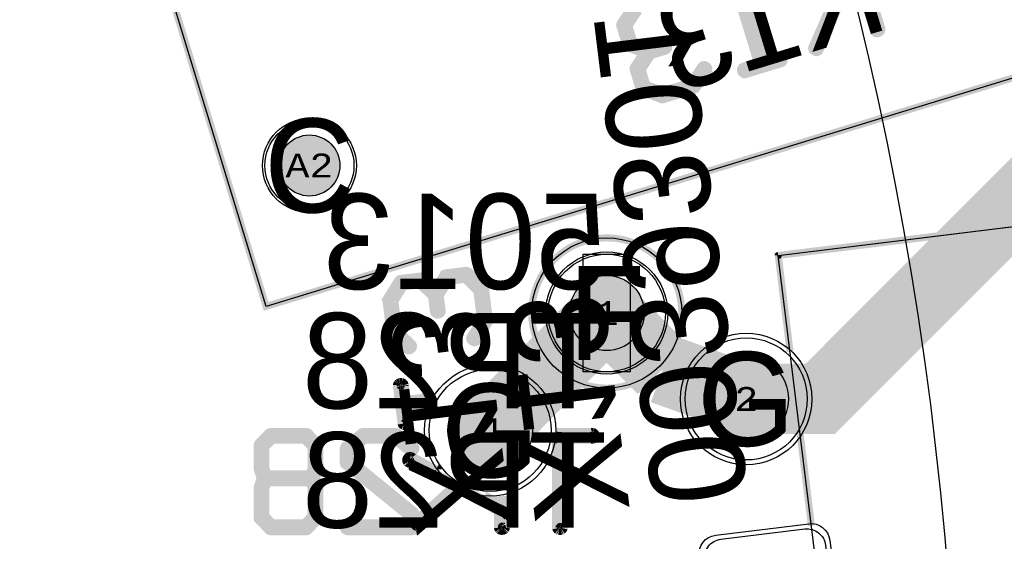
# Model space of a CAD drawing. Extents: x -125 to 125, y -186 to 125.
# Tile 88 of 112: x 55 to 76, y 7 to 18. Entities that reach past the tile are written whole.
import ezdxf
from ezdxf.enums import TextEntityAlignment as Align

# ---------------------------------------------------------------- set-up
doc = ezdxf.new("R2010")
doc.units = 0
doc.header["$MEASUREMENT"] = 0
for name, color, linetype in [('ASSEMBLY_OUTLINES_BTM', 191, 'CONTINUOUS'), ('ASSEMBLY_OUTLINES_TOP', 102, 'CONTINUOUS'), ('ASSEMBLY_PART_NUMBERS_BTM', 191, 'CONTINUOUS'), ('ASSEMBLY_REF_DES_BTM', 191, 'CONTINUOUS'), ('BOARD_OUTLINE', 10, 'CONTINUOUS'), ('DRILL_DRAWING', 21, 'CONTINUOUS'), ('GENERATED_SILKSCREEN_BTM', 255, 'CONTINUOUS'), ('MANUFACTURING_OUTLINES', 10, 'CONTINUOUS'), ('PART_HOLES_LAYER_BOTTOM', 30, 'CONTINUOUS'), ('PART_HOLES_LAYER_TOP', 30, 'CONTINUOUS'), ('PART_PADS_LAYER_BOTTOM', 230, 'CONTINUOUS'), ('PART_PADS_LAYER_TOP', 150, 'CONTINUOUS'), ('PIN_NUMBERS_BTM', 8, 'CONTINUOUS'), ('PIN_NUMBERS_TOP', 8, 'CONTINUOUS'), ('PLACEMENT_OUTLINES_BTM', 222, 'CONTINUOUS'), ('PLANE_DATA_LAYER_BOTTOM', 230, 'CONTINUOUS'), ('PLANE_SHAPES_LAYER_BOTTOM', 230, 'CONTINUOUS'), ('PLANE_SHAPES_LAYER_TOP', 150, 'CONTINUOUS'), ('ROUTE_BORDER', 151, 'CONTINUOUS'), ('SILKSCREEN_OUTLINES_BTM', 211, 'CONTINUOUS'), ('SILKSCREEN_REF_DES_BTM', 211, 'CONTINUOUS'), ('SOLDERMASK_PADS_BTM', 12, 'CONTINUOUS'), ('SOLDERMASK_PADS_TOP', 180, 'CONTINUOUS'), ('TRACES_LAYER_TOP', 150, 'CONTINUOUS')]:
    doc.layers.add(name, color=color, linetype=linetype)
doc.styles.add('COURIER_NEW', font='cour.ttf')
doc.styles.add('VERIBEST_GERBER_0', font='txt')

msp = doc.modelspace()

# ---------------------------------------------------------------- hatches: boundary and pattern name
at = {"layer": 'PART_HOLES_LAYER_BOTTOM'}
h = msp.add_hatch(color=256, dxfattribs=at)
edge = h.paths.add_edge_path()
edge.add_arc((61.16307, 14.641159), 0.65, 0, 360)
h = msp.add_hatch(color=256, dxfattribs=at)
edge = h.paths.add_edge_path()
edge.add_arc((67.5, 11.5), 0.8, 0, 360)
h = msp.add_hatch(color=256, dxfattribs=at)
edge = h.paths.add_edge_path()
edge.add_arc((70.473576, 9.669489), 0.9, 0, 360)
h = msp.add_hatch(color=256, dxfattribs=at)
edge = h.paths.add_edge_path()
edge.add_arc((65.014571, 8.999208), 0.9, 0, 360)
at = {"layer": 'PART_HOLES_LAYER_TOP'}
h = msp.add_hatch(color=256, dxfattribs=at)
edge = h.paths.add_edge_path()
edge.add_arc((61.16307, 14.641159), 0.65, 0, 360)
h = msp.add_hatch(color=256, dxfattribs=at)
edge = h.paths.add_edge_path()
edge.add_arc((67.5, 11.5), 0.8, 0, 360)
h = msp.add_hatch(color=256, dxfattribs=at)
edge = h.paths.add_edge_path()
edge.add_arc((70.473576, 9.669489), 0.9, 0, 360)
h = msp.add_hatch(color=256, dxfattribs=at)
edge = h.paths.add_edge_path()
edge.add_arc((65.014571, 8.999208), 0.9, 0, 360)
at = {"layer": 'PLANE_DATA_LAYER_BOTTOM'}
h = msp.add_hatch(color=256, dxfattribs=at)
h.paths.add_polyline_path([(-96.5, 0, -1), (96.5, 0, -1)], flags=0)
h.paths.add_polyline_path([(-92.5, 0, -1), (92.5, 0, -1)], flags=0)
at = {"layer": 'PLANE_SHAPES_LAYER_BOTTOM'}
h = msp.add_hatch(color=256, dxfattribs=at)
h.paths.add_polyline_path([(-96.5, 0, -1), (96.5, 0, -1)], flags=0)
h.paths.add_polyline_path([(-92.5, 0, -1), (92.5, 0, -1)], flags=0)
at = {"layer": 'PLANE_SHAPES_LAYER_TOP'}
h = msp.add_hatch(color=256, dxfattribs=at)
h.paths.add_polyline_path([(-96.56345, 0, -1), (96.56345, 0, -1)], flags=0)
h.paths.add_polyline_path([(-92.5, 0, -1), (92.5, 0, -1)], flags=0)

# ---------------------------------------------------------------- linework, layer by layer
at = {"layer": 'ASSEMBLY_OUTLINES_BTM'}
for points in [[(56.527021, 23.785264), (84.259859, 32.264043), (87.97298, 20.118973), (60.240142, 11.640192)], [(83.860826, 14.285391), (85.030771, 4.756948), (72.326181, 3.19702), (71.156235, 12.725462)], [(67, 10.25), (67, 12.75), (68, 12.75), (68, 10.25)]]:
    msp.add_lwpolyline(points, close=True, dxfattribs=at)
msp.add_circle((67.5, 11.5), 1.6, dxfattribs=at)
at = {"layer": 'ASSEMBLY_OUTLINES_TOP'}
for radius in [125, 90.284619, 85, 75]:
    msp.add_circle((0, 0), radius, dxfattribs=at)
at = {"layer": 'BOARD_OUTLINE'}
msp.add_circle((0, 0), 97.5, dxfattribs=at)
at = {"layer": 'GENERATED_SILKSCREEN_BTM', "const_width": 0.15}
msp.add_lwpolyline([(56.527021, 23.785264), (84.259859, 32.264043), (87.97298, 20.118973), (60.240142, 11.640192)], close=True, dxfattribs=at)
at = {"layer": 'GENERATED_SILKSCREEN_BTM', "const_width": 0.254}
for points in [[(72.741572, 19.411886), (73.312564, 17.54651), (73.312564, 17.530254), (73.306468, 17.518062), (73.296308, 17.507902), (73.284116, 17.501806), (73.26786, 17.497742), (73.251604, 17.499774), (73.239412, 17.507902), (73.231284, 17.522126), (72.99354, 18.302414)], [(71.18506, 16.940974), (71.199284, 16.943006), (71.211476, 16.934878), (71.221636, 16.924718), (71.227732, 16.908462), (71.229764, 16.894238), (71.227732, 16.880014), (71.221636, 16.867822), (71.209444, 16.859694), (70.451508, 16.628046), (70.435252, 16.628046), (70.42306, 16.634142), (70.4129, 16.644302), (70.404772, 16.658526), (70.40274, 16.67275), (70.404772, 16.689006), (70.4129, 16.701198), (70.427124, 16.709326), (70.7685, 16.812958), (70.2097, 18.637694)], [(70.323492, 18.538126), (70.843684, 16.837342), (71.18506, 16.940974)], [(72.591204, 18.464974), (71.99786, 17.117758), (71.989732, 17.103534), (71.97754, 17.097438), (71.963316, 17.09947), (71.949092, 17.103534), (71.934868, 17.111662), (71.924708, 17.121822), (71.920644, 17.136046), (71.924708, 17.152302), (72.51602, 18.499518)], [(68.082196, 18.019966), (67.836324, 17.654206), (67.83226, 17.644046), (67.83226, 17.635918), (67.830228, 17.62779), (67.83226, 17.619662), (67.95418, 17.219358), (67.958244, 17.213262), (67.966372, 17.20107), (67.970436, 17.192942), (67.978564, 17.19091), (68.336196, 17.044606), (68.120804, 16.72355), (68.118772, 16.719486), (68.11674, 16.715422), (68.11674, 16.707294), (68.11674, 16.69307), (68.11674, 16.686974), (68.23866, 16.28667), (68.242724, 16.278542), (68.250852, 16.272446), (68.254916, 16.264318), (68.263044, 16.260254), (68.671476, 16.09363), (68.679604, 16.091598), (68.683668, 16.091598), (68.687732, 16.091598), (68.691796, 16.091598), (68.697892, 16.09363), (69.352196, 16.294798), (69.360324, 16.298862), (69.368452, 16.302926), (69.372516, 16.309022)], [(69.372516, 16.309022), (69.618388, 16.676814), (69.622452, 16.68291), (69.626516, 16.689006), (69.626516, 16.695102), (69.624484, 16.70323), (69.616356, 16.715422), (69.606196, 16.725582), (69.594004, 16.73371), (69.57978, 16.737774), (69.563524, 16.735742), (69.551332, 16.725582), (69.313588, 16.372014), (68.687732, 16.178974), (68.30978, 16.331374), (68.200052, 16.691038), (68.423572, 17.030382), (68.74666, 17.127918), (68.758852, 17.136046), (68.76698, 17.148238), (68.769012, 17.162462), (68.76698, 17.176686), (68.760884, 17.188878), (68.750724, 17.20107), (68.738532, 17.207166), (68.722276, 17.205134), (68.40122, 17.107598), (68.0253, 17.26203), (67.915572, 17.623726), (68.143156, 17.959006)], [(62.941157, 11.063213), (63.260181, 10.756381), (63.266277, 10.750285), (63.272373, 10.746221), (63.278469, 10.746221), (63.284565, 10.746221), (63.298789, 10.750285), (63.310981, 10.760445), (63.321141, 10.770605), (63.327237, 10.784829), (63.327237, 10.799053), (63.321141, 10.813277), (63.012277, 11.109949), (62.930997, 11.760189), (63.146389, 12.105629), (63.522309, 12.152365), (63.816949, 11.871949), (63.857589, 11.538701), (63.863685, 11.522445), (63.873845, 11.514317), (63.888069, 11.508221), (63.904325, 11.508221), (63.916517, 11.512285), (63.930741, 11.520413), (63.938869, 11.532605), (63.938869, 11.548861), (63.898229, 11.882109), (64.117685, 12.225517), (64.491573, 12.272253), (64.782149, 11.987773), (64.863429, 11.335501), (64.635845, 10.973805), (64.631781, 10.959581), (64.635845, 10.945357), (64.646005, 10.933165), (64.658197, 10.925037), (64.672421, 10.918941), (64.686645, 10.918941), (64.698837, 10.923005), (64.706965, 10.933165), (64.942677, 11.309085), (64.944709, 11.315181), (64.946741, 11.321277), (64.946741, 11.323309), (64.948773, 11.331437), (64.865461, 12.012157), (64.861397, 12.020285), (64.861397, 12.022317), (64.859365, 12.024349), (64.857333, 12.030445), (64.853269, 12.038573), (64.534245, 12.345405), (64.526117, 12.349469), (64.515957, 12.351501), (64.509861, 12.353533), (64.501733, 12.355565), (64.085173, 12.304765), (64.079077, 12.300701), (64.066885, 12.294605), (64.056725, 12.292573), (64.052661, 12.284445), (63.847429, 11.959325), (63.569045, 12.225517), (63.562949, 12.227549), (63.560917, 12.229581), (63.556853, 12.231613), (63.552789, 12.231613), (63.538565, 12.235677), (63.532469, 12.235677), (63.115909, 12.184877), (63.105749, 12.182845), (63.099653, 12.176749), (63.091525, 12.172685), (63.087461, 12.166589), (62.851749, 11.792701), (62.847685, 11.782541), (62.847685, 11.780509), (62.847685, 11.774413), (62.847685, 11.772381), (62.845653, 11.770349), (62.847685, 11.764253), (62.930997, 11.083533), (62.933029, 11.075405), (62.935061, 11.067277), (62.941157, 11.063213)], [(60.102504, 8.175648), (60.167528, 7.980576), (60.102504, 7.785504), (60.102504, 7.779408), (60.100472, 7.77128), (60.100472, 7.143392), (60.100472, 7.137296), (60.102504, 7.1312), (60.104536, 7.123072), (60.112664, 7.114944), (60.315864, 6.905648), (60.326024, 6.89752), (60.336184, 6.895488), (60.344312, 6.893456), (61.090056, 6.893456), (61.096152, 6.893456), (61.102248, 6.895488), (61.110376, 6.89752), (61.118504, 6.905648), (61.321704, 7.114944), (61.331864, 7.123072), (61.333896, 7.1312), (61.333896, 7.143392), (61.333896, 7.77128), (61.333896, 7.779408), (61.333896, 7.783472), (61.331864, 7.785504), (61.26684, 7.980576), (61.331864, 8.175648), (61.333896, 8.17768), (61.333896, 8.189872), (61.333896, 8.677552), (61.333896, 8.68568), (61.331864, 8.69584), (61.321704, 8.706), (61.118504, 8.915296), (61.110376, 8.921392), (61.102248, 8.923424), (61.096152, 8.925456), (61.090056, 8.925456), (60.344312, 8.925456), (60.336184, 8.923424), (60.326024, 8.921392), (60.315864, 8.915296), (60.112664, 8.706), (60.104536, 8.693808), (60.102504, 8.68568), (60.100472, 8.677552), (60.100472, 8.189872), (60.100472, 8.181744), (60.102504, 8.17768), (60.102504, 8.175648)], [(62.290968, 8.917328), (61.949592, 8.638944), (61.943496, 8.628784), (61.941464, 8.620656), (61.9374, 8.61456), (61.935368, 8.606432), (61.935368, 8.328048), (61.9374, 8.31992), (61.941464, 8.307728), (61.943496, 8.297568), (61.949592, 8.293504), (63.302904, 7.194192), (63.302904, 6.976768), (61.976008, 6.976768), (61.961784, 6.972704), (61.949592, 6.964576), (61.943496, 6.950352), (61.941464, 6.934096), (61.943496, 6.919872), (61.949592, 6.905648), (61.961784, 6.89752), (61.976008, 6.893456), (63.345576, 6.893456), (63.361832, 6.89752), (63.371992, 6.90768), (63.382152, 6.91784), (63.386216, 6.934096), (63.386216, 7.21248), (63.384184, 7.218576), (63.38012, 7.2328), (63.376056, 7.238896), (63.374024, 7.24296), (63.367928, 7.247024), (62.016648, 8.348368), (62.016648, 8.586112), (62.33364, 8.842144), (62.989976, 8.842144), (63.321192, 8.571888), (63.335416, 8.567824), (63.34964, 8.569856), (63.361832, 8.575952), (63.371992, 8.588144), (63.378088, 8.600336), (63.38012, 8.61456), (63.378088, 8.628784), (63.374024, 8.63488), (63.367928, 8.638944), (63.026552, 8.917328), (63.018424, 8.91936), (63.01436, 8.921392), (63.010296, 8.923424), (63.002168, 8.925456), (62.317384, 8.925456), (62.309256, 8.923424), (62.305192, 8.921392), (62.299096, 8.91936), (62.290968, 8.917328)], [(61.252616, 8.6552), (61.252616, 8.193936), (61.197752, 8.019184), (60.24068, 8.019184), (60.181752, 8.193936), (60.181752, 8.6552), (60.3626, 8.842144), (61.069736, 8.842144), (61.252616, 8.6552)], [(61.252616, 7.763152), (61.252616, 7.16168), (61.069736, 6.976768), (60.3626, 6.976768), (60.181752, 7.16168), (60.181752, 7.763152), (60.24068, 7.937904), (61.197752, 7.937904), (61.252616, 7.763152)], [(65.223149, 7.302101), (65.308483, 7.256725), (65.308483, 7.349538), (65.223149, 7.39498), (65.223149, 7.302101)]]:
    msp.add_lwpolyline(points, dxfattribs=at)
at = {"layer": 'GENERATED_SILKSCREEN_BTM'}
for points, const_width in [([(82.698292, 4.470555, -0.357510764), (82.698288, 4.47055), (72.326182, 3.197015, -0.414213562), (72.326176, 3.197019), (72.192204, 4.28813, 0.000005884), (72.192214, 4.288135), (72.326185, 3.197026), (82.698281, 4.470559), (81.528339, 13.998991), (71.156241, 12.725458), (71.407564, 10.678593, 0.000002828), (71.407553, 10.678604), (71.15623, 12.725461), (71.15623, 12.725462, -0.357510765), (71.156234, 12.725467), (71.156241, 12.725468), (81.528342, 13.999002, -0.414213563), (81.528348, 13.998998), (82.698292, 4.470556), (82.698292, 4.470555)], 0.15), ([(63.756477, 9.672653, 0.000002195), (63.756471, 9.672642), (63.19719, 9.604232, -0.414213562), (63.197184, 9.604236), (63.15248, 9.957804), (63.148417, 9.972026), (63.136227, 9.982184), (63.122004, 9.986248), (63.10575, 9.986248), (63.091527, 9.984216), (63.079337, 9.976089), (63.07121, 9.963899), (63.069178, 9.947645), (63.166714, 9.161262), (63.170778, 9.145008), (63.182966, 9.136882, -0.049388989), (63.182967, 9.136882), (63.195159, 9.132818), (63.20938, 9.132818), (63.225636, 9.136882, -0.049388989), (63.225637, 9.136882), (63.239857, 9.145008), (63.247984, 9.155167), (63.250016, 9.171421), (63.205312, 9.524988), (63.205312, 9.524989, -0.357510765), (63.205316, 9.524994), (63.714533, 9.587622, 0.000002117), (63.714528, 9.587611), (63.205323, 9.524985), (63.250026, 9.171422), (63.250026, 9.17142), (63.247994, 9.155164, -0.184527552), (63.247992, 9.155161), (63.239865, 9.145002, -0.236067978), (63.239861, 9.145), (63.225641, 9.136874, -0.184527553), (63.225638, 9.136872), (63.209382, 9.132808, -0.099019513), (63.20938, 9.132808), (63.195158, 9.132808, -0.145489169), (63.195155, 9.132808), (63.182963, 9.136872, -0.16227766), (63.182961, 9.136874), (63.170771, 9.145, -0.253450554), (63.170768, 9.145004), (63.166704, 9.16126), (63.069168, 9.947644), (63.069168, 9.947646), (63.0712, 9.963902, -0.16227766), (63.071201, 9.963905), (63.079329, 9.976096, -0.071067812), (63.07933, 9.976097), (63.091522, 9.984225, -0.111991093), (63.091524, 9.984226), (63.105748, 9.986258, -0.099019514), (63.10575, 9.986258), (63.122004, 9.986258, -0.099019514), (63.122006, 9.986258), (63.13623, 9.982194, -0.184527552), (63.136233, 9.982192), (63.148424, 9.972033, -0.184527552), (63.148426, 9.97203), (63.15249, 9.957807, -0.049388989), (63.15249, 9.957806), (63.197193, 9.604243), (63.756477, 9.672653)], 0.254), ([(67.222637, 8.882783), (67.220605, 8.868559), (67.220605, 8.868558), (67.214509, 8.854334, -0.253450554), (67.214505, 8.854331), (67.202315, 8.846204, -0.111991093), (67.202313, 8.846203), (67.188089, 8.842139, -0.099019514), (67.188087, 8.842139), (66.541917, 8.842139), (66.541917, 6.934095), (66.539885, 6.919871, -0.184527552), (66.539883, 6.919868), (66.529724, 6.907678, -0.184527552), (66.529722, 6.907675), (66.515498, 6.901579, -0.145489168), (66.515495, 6.901579), (66.501273, 6.899547, -0.095414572), (66.501271, 6.899547), (66.48908, 6.901579, -0.099019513), (66.489078, 6.901579), (66.474854, 6.907675, -0.184527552), (66.474852, 6.907678), (66.464693, 6.919868, -0.184527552), (66.464691, 6.919871), (66.460627, 6.934095), (66.460627, 8.842139), (66.4329, 8.842139, 0.000001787), (66.432902, 8.842149), (66.460632, 8.842149, -0.414213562), (66.460637, 8.842144), (66.460637, 6.934097), (66.464701, 6.919874), (66.474859, 6.907685), (66.489082, 6.901589), (66.501272, 6.899557), (66.515494, 6.901589), (66.529717, 6.907685), (66.539875, 6.919874), (66.541907, 6.934097), (66.541907, 8.842144, -0.414213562), (66.541912, 8.842149), (67.188087, 8.842149), (67.20231, 8.846213), (67.214499, 8.854339), (67.220595, 8.868562), (67.222627, 8.882784), (67.220595, 8.899038), (67.214499, 8.913261), (67.20231, 8.923419), (67.188087, 8.925451), (66.439664, 8.925451, 0.000001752), (66.439664, 8.925461), (67.188087, 8.925461, -0.099019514), (67.188089, 8.925461), (67.202313, 8.923429, -0.184527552), (67.202316, 8.923427), (67.214506, 8.913269, -0.205257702), (67.214509, 8.913266), (67.220605, 8.899042), (67.220605, 8.899041), (67.222637, 8.882785), (67.222637, 8.882783)], 0.254), ([(71.862998, 6.969384, 0.000005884), (71.862987, 6.969386), (71.623937, 8.916299, 0.000002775), (71.623945, 8.916312), (71.862998, 6.969384)], 0.15), ([(64.111819, 7.894053), (63.284565, 8.336264, -0.213376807), (63.284561, 8.336265), (63.274401, 8.346425, -0.213376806), (63.2744, 8.346429), (63.268306, 8.358617, -0.236067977), (63.268304, 8.358621), (63.268304, 8.372847), (63.268314, 8.37287), (63.2744, 8.387071, -0.16227766), (63.274402, 8.387073), (63.282529, 8.399264, -0.071067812), (63.28253, 8.399265), (63.294721, 8.409424, -0.184527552), (63.294724, 8.409426), (63.31098, 8.41349, -0.099019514), (63.310982, 8.41349), (63.327238, 8.409426, -0.184527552), (63.327241, 8.409424), (63.909513, 8.096337, 0.000004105), (63.909528, 8.096319), (63.327237, 8.409416, -0.049388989), (63.327236, 8.409416), (63.310981, 8.41348), (63.294727, 8.409416), (63.282537, 8.399258), (63.27441, 8.387068), (63.27441, 8.387067), (63.268314, 8.372843), (63.268314, 8.358621), (63.274408, 8.346434, -0.071067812), (63.274409, 8.346433), (63.284569, 8.336273, -0.071067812), (63.28457, 8.336272), (64.111783, 7.894082, 0.000008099), (64.111819, 7.894053)], 0.254), ([(63.862966, 8.156512), (63.861702, 8.157355, -0.253450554), (63.861699, 8.157359), (63.861454, 8.158583, 0.00000438), (63.861469, 8.158563), (63.861709, 8.157363), (63.862949, 8.156536, 0.000005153), (63.862966, 8.156512)], 0.254), ([(64.342623, 7.740314), (63.501992, 6.982953, -0.16227766), (63.501989, 6.982952), (63.487769, 6.974826, -0.236067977), (63.487765, 6.974824), (63.473542, 6.974824, -0.145489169), (63.473539, 6.974824), (63.459315, 6.98092, -0.16227766), (63.459313, 6.980922), (63.447122, 6.991081, -0.071067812), (63.447121, 6.991082), (63.438994, 7.001241, -0.184527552), (63.438992, 7.001244), (63.434928, 7.015468), (63.434928, 7.029693, -0.16227766), (63.434929, 7.029696), (63.445089, 7.041888, -0.071067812), (63.44509, 7.041889), (64.265365, 7.784704, 0.000001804), (64.265374, 7.784699), (63.445097, 7.041882), (63.434938, 7.029691), (63.434938, 7.01547), (63.439002, 7.001247), (63.447129, 6.991089), (63.459319, 6.98093), (63.473543, 6.974834), (63.487765, 6.974834), (63.501985, 6.98296, -0.071067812), (63.501986, 6.982961), (64.342613, 7.740319, 0.000001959), (64.342623, 7.740314)], 0.254), ([(65.444586, 7.26134), (65.442554, 7.247116, -0.049388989), (65.442554, 7.247115), (65.43849, 7.232892, -0.184527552), (65.438488, 7.232889), (65.428329, 7.220698, -0.071067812), (65.428328, 7.220697), (65.416136, 7.212569, -0.111991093), (65.416134, 7.212568), (65.399879, 7.210536, -0.192582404), (65.399875, 7.210536), (65.387683, 7.2146, -0.16227766), (65.387681, 7.214602), (65.308493, 7.25671), (65.308493, 6.934095), (65.304429, 6.917839, -0.16227766), (65.304428, 6.917836), (65.294268, 6.907676, -0.261745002), (65.294263, 6.907675), (65.282076, 6.901581, -0.184527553), (65.282073, 6.901579), (65.267849, 6.899547, -0.095414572), (65.267847, 6.899547), (65.251593, 6.901579, -0.145489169), (65.25159, 6.901579), (65.237367, 6.907675, -0.162277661), (65.237364, 6.907676), (65.227204, 6.917836, -0.16227766), (65.227203, 6.917839), (65.223139, 6.934095), (65.223139, 7.302097), (64.598649, 7.634167, 0.000008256), (64.598694, 7.634153), (65.223139, 7.302107), (65.223139, 7.394986), (64.878048, 7.578754, 0.000004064), (64.878071, 7.578751), (65.223139, 7.394996), (65.223139, 7.587532, 0.000001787), (65.223149, 7.587534), (65.223149, 7.39499), (65.308483, 7.349548), (65.308483, 7.602804, 0.000001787), (65.308493, 7.602806), (65.308493, 7.349543), (65.428325, 7.28573, -0.16227766), (65.428328, 7.285729), (65.44052, 7.275569, -0.184527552), (65.440522, 7.275566), (65.444586, 7.261342), (65.444586, 7.26134)], 0.254), ([(65.442544, 7.247118), (65.444576, 7.261341), (65.440513, 7.275562), (65.428322, 7.285721, -0.071067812), (65.428321, 7.285722), (65.308493, 7.349533), (65.308493, 7.25672), (65.387685, 7.21461, -0.099019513), (65.387687, 7.21461), (65.399878, 7.210546), (65.416131, 7.212578), (65.428322, 7.220705), (65.43848, 7.232895), (65.442544, 7.247118)], 0.254), ([(65.30442, 6.917844), (65.308483, 6.934097), (65.308483, 7.256715), (65.223149, 7.302091), (65.223149, 6.934097), (65.227212, 6.917844), (65.237372, 6.907684), (65.251594, 6.901589), (65.267848, 6.899557), (65.282071, 6.901589, -0.049388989), (65.282072, 6.901589), (65.294259, 6.907683, -0.071067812), (65.29426, 6.907684), (65.30442, 6.917844)], 0.254)]:
    msp.add_lwpolyline(points, format="xyb", dxfattribs=dict(at, const_width=const_width))
at = {"layer": 'GENERATED_SILKSCREEN_BTM', "const_width": 0.15}
msp.add_lwpolyline([(65.9, 11.5, -1), (69.1, 11.5, -1)], format="xyb", close=True, dxfattribs=at)
at = {"layer": 'MANUFACTURING_OUTLINES'}
msp.add_circle((0, 0), 97.5254, dxfattribs=at)
at = {"layer": 'PART_HOLES_LAYER_BOTTOM'}
for centre, radius in [((61.16307, 14.641159), 0.65), ((67.5, 11.5), 0.8), ((70.473576, 9.669489), 0.9), ((65.014571, 8.999208), 0.9)]:
    msp.add_circle(centre, radius, dxfattribs=at)
at = {"layer": 'PART_HOLES_LAYER_TOP'}
for centre, radius in [((61.16307, 14.641159), 0.65), ((67.5, 11.5), 0.8), ((70.473576, 9.669489), 0.9), ((65.014571, 8.999208), 0.9)]:
    msp.add_circle(centre, radius, dxfattribs=at)
at = {"layer": 'PART_PADS_LAYER_BOTTOM'}
msp.add_lwpolyline([(71.720288, 6.900788, -0.414213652), (72.166055, 6.552518), (72.385419, 4.765935, -0.414213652), (72.037149, 4.320168), (70.250566, 4.100804, -0.414213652), (69.804799, 4.449074), (69.585435, 6.235657, -0.414213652), (69.933705, 6.681424)], format="xyb", close=True, dxfattribs=at)
for centre, radius in [((61.16307, 14.641159), 0.95), ((67.5, 11.5), 1.25), ((70.473576, 9.669489), 1.3), ((65.014571, 8.999208), 1.3)]:
    msp.add_circle(centre, radius, dxfattribs=at)
at = {"layer": 'PART_PADS_LAYER_TOP'}
msp.add_lwpolyline([(71.720288, 6.900788, -0.414213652), (72.166055, 6.552518), (72.385419, 4.765935, -0.414213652), (72.037149, 4.320168), (70.250566, 4.100804, -0.414213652), (69.804799, 4.449074), (69.585435, 6.235657, -0.414213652), (69.933705, 6.681424)], format="xyb", close=True, dxfattribs=at)
for centre, radius in [((61.16307, 14.641159), 0.95), ((67.5, 11.5), 1.25), ((70.473576, 9.669489), 1.3), ((65.014571, 8.999208), 1.3)]:
    msp.add_circle(centre, radius, dxfattribs=at)
at = {"layer": 'PLACEMENT_OUTLINES_BTM'}
for points in [[(56.527021, 23.785264), (84.259859, 32.264043), (87.97298, 20.118973), (60.240142, 11.640192)], [(81.528343, 13.998997), (82.698287, 4.470555), (72.326181, 3.19702), (71.156235, 12.725462)]]:
    msp.add_lwpolyline(points, close=True, dxfattribs=at)
msp.add_circle((67.5, 11.5), 1.6, dxfattribs=at)
at = {"layer": 'ROUTE_BORDER'}
msp.add_circle((0, 0), 96.5, dxfattribs=at)
at = {"layer": 'SILKSCREEN_OUTLINES_BTM'}
for points in [[(56.527021, 23.785264), (84.259859, 32.264043), (87.97298, 20.118973), (60.240142, 11.640192)], [(81.528343, 13.998997), (82.698287, 4.470555), (72.326181, 3.19702), (71.156235, 12.725462)]]:
    msp.add_lwpolyline(points, close=True, dxfattribs=at)
msp.add_circle((67.5, 11.5), 1.6, dxfattribs=at)
at = {"layer": 'SOLDERMASK_PADS_BTM'}
msp.add_lwpolyline([(71.807356, 7.01223, -0.414213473), (72.253122, 6.663959), (72.496861, 4.678867, -0.414213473), (72.14859, 4.233101), (70.163498, 3.989362, -0.414213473), (69.717732, 4.337633), (69.473993, 6.322725, -0.414213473), (69.822264, 6.768491)], format="xyb", close=True, dxfattribs=at)
for centre, radius in [((61.16307, 14.641159), 1), ((67.5, 11.5), 1.3), ((70.473576, 9.669489), 1.4), ((65.014571, 8.999208), 1.4)]:
    msp.add_circle(centre, radius, dxfattribs=at)
at = {"layer": 'SOLDERMASK_PADS_TOP'}
msp.add_lwpolyline([(71.807356, 7.01223, -0.414213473), (72.253122, 6.663959), (72.496861, 4.678867, -0.414213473), (72.14859, 4.233101), (70.163498, 3.989362, -0.414213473), (69.717732, 4.337633), (69.473993, 6.322725, -0.414213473), (69.822264, 6.768491)], format="xyb", close=True, dxfattribs=at)
for centre, radius in [((61.16307, 14.641159), 1), ((67.5, 11.5), 1.3), ((70.473576, 9.669489), 1.4), ((65.014571, 8.999208), 1.4)]:
    msp.add_circle(centre, radius, dxfattribs=at)
at = {"layer": 'TRACES_LAYER_TOP', "const_width": 1.5}
for points in [[(70.473576, 9.669489), (72.049862, 9.669489), (76.769513, 14.38914), (80.838893, 14.38914), (84.923965, 18.474212), (84.923965, 20.657653)], [(66.343299, 10.343299), (67.5, 11.5)], [(68.693987, 10.306013), (67.5, 11.5)], [(66.343299, 10.343299), (65.014571, 8.999208)], [(68.693987, 10.306013), (70.473576, 9.669489)]]:
    msp.add_lwpolyline(points, dxfattribs=at)

# ---------------------------------------------------------------- texts
at = {"layer": 'ASSEMBLY_PART_NUMBERS_BTM', "style": 'VERIBEST_GERBER_0', "text_generation_flag": 2}
msp.add_text('0039301040', height=2.032, rotation=277, dxfattribs=at).set_placement((70.521066, 7.55955), align=Align.TOP_LEFT)
msp.add_text('5013', height=2.032, dxfattribs=at).set_placement((67.5, 14.04), align=Align.TOP_LEFT)
at = {"layer": 'ASSEMBLY_REF_DES_BTM', "style": 'VERIBEST_GERBER_0', "text_generation_flag": 2}
msp.add_text('X13', height=2.032, rotation=277, dxfattribs=at).set_placement((67.999999, 7.250003), align=Align.TOP_LEFT)
msp.add_text('TP28', height=2.032, dxfattribs=at).set_placement((67.5, 11.5), align=Align.TOP_LEFT)
at = {"layer": 'DRILL_DRAWING', "style": 'VERIBEST_GERBER_0'}
for s, p in [('C', (61.16307, 14.641159)), ('F', (67.5, 11.5)), ('G', (70.473576, 9.669489)), ('G', (65.014571, 8.999208))]:
    msp.add_text(s, height=2, dxfattribs=at).set_placement(p, align=Align.MIDDLE_CENTER)
at = {"layer": 'PIN_NUMBERS_BTM', "style": 'COURIER_NEW'}
for s, p in [('A2', (61.16307, 14.641159)), ('1', (67.5, 11.5)), ('2', (70.473576, 9.669489)), ('4', (65.014571, 8.999208))]:
    msp.add_text(s, height=0.508, dxfattribs=at).set_placement(p, align=Align.MIDDLE_CENTER)
at = {"layer": 'PIN_NUMBERS_TOP', "style": 'COURIER_NEW'}
for s, p in [('A2', (61.16307, 14.641159)), ('1', (67.5, 11.5)), ('2', (70.473576, 9.669489)), ('4', (65.014571, 8.999208))]:
    msp.add_text(s, height=0.508, dxfattribs=at).set_placement(p, align=Align.MIDDLE_CENTER)
at = {"layer": 'SILKSCREEN_REF_DES_BTM', "style": 'VERIBEST_GERBER_0', "text_generation_flag": 2}
for s, rotation, p in [('K13', 17, (72.992624, 19.523105)), ('X13', 277, (65.478931, 6.940454))]:
    msp.add_text(s, height=2.032, rotation=rotation, dxfattribs=at).set_placement(p, align=Align.TOP_LEFT)
msp.add_text('TP28', height=2.032, dxfattribs=at).set_placement((67.5, 8.96), align=Align.TOP_LEFT)

doc.saveas('drawing.dxf')
